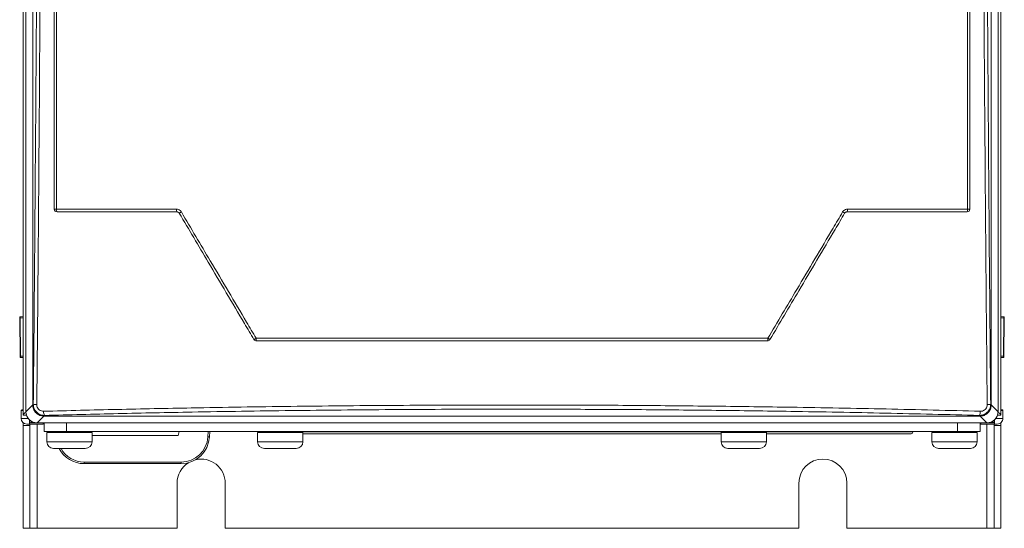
# Model space of a CAD drawing. Header units: millimetres. Extents: x 59 to 833, y 56 to 506.
# Tile 13 of 34: x 324 to 498, y 56 to 146. Entities that reach past the tile are written whole.
import ezdxf

# ---------------------------------------------------------------- set-up
doc = ezdxf.new("R2010")
doc.units = ezdxf.units.MM
doc.header["$LTSCALE"] = 2

msp = doc.modelspace()

# ---------------------------------------------------------------- linework, layer by layer
at = {"color": 7, "linetype": 'Continuous', "lineweight": 15}
for p, q in [((324.52, 76.5), (324.52, 486.5)), ((497.52, 486.5), (497.52, 76.5)), ((325.02, 247.51), (325.02, 77.13)), ((326.22, 247.51), (326.22, 78.33)), ((495.82, 78.33), (495.82, 247.51)), ((497.02, 77.13), (497.02, 247.51)), ((323.98, 86.94), (323.92, 93.74)), ((324.02, 93.94), (324.52, 93.95)), ((324.02, 93.74), (324.08, 86.94)), ((498.02, 93.94), (497.52, 93.95)), ((497.96, 86.94), (498.02, 93.74)), ((498.12, 93.74), (498.06, 86.94)), ((324.08, 86.74), (324.52, 86.74)), ((497.52, 86.75), (497.96, 86.75)), ((324.17, 75.94), (324.17, 77.34)), ((324.27, 77.44), (324.52, 77.44)), ((325.02, 77.13), (326.22, 78.33)), ((326.22, 78.33), (326.23, 78.17)), ((495.8, 78.09), (495.82, 78.33)), ((495.82, 78.33), (497.02, 77.13)), ((497.52, 77.44), (497.77, 77.44)), ((497.87, 77.34), (497.87, 75.94)), ((325.12, 76.5), (324.52, 76.5)), ((324.52, 74.71), (324.52, 75.18)), ((325.67, 74.94), (325.17, 74.94)), ((328.05, 74.94), (325.67, 74.94)), ((325.73, 75.6), (325.73, 75.14)), ((325.73, 75.14), (327, 75.14)), ((325.73, 74.94), (325.73, 74.71)), ((328.2, 76.34), (327, 75.14)), ((327, 75.14), (495.03, 75.14)), ((493.83, 76.34), (328.2, 76.34)), ((328.22, 73.62), (328.22, 75.14)), ((332.22, 75.14), (332.22, 73.62)), ((489.82, 73.62), (489.82, 75.14)), ((493.82, 75.14), (493.82, 73.62)), ((495.03, 75.14), (493.83, 76.34)), ((496.37, 74.94), (493.99, 74.94)), ((493.99, 74.94), (493.99, 74.94)), ((496.3, 75.14), (495.03, 75.14)), ((496.3, 75.6), (496.3, 75.14)), ((496.3, 74.71), (496.3, 74.94)), ((496.87, 74.94), (496.37, 74.94)), ((496.92, 76.5), (497.52, 76.5)), ((497.52, 75.18), (497.52, 74.71)), ((325.73, 74.71), (324.52, 74.71)), ((324.52, 74.71), (324.52, 56.5)), ((325.73, 56.5), (325.73, 74.71)), ((332.22, 73.62), (328.22, 73.62)), ((328.72, 73.47), (328.72, 71.82)), ((489.82, 73.62), (332.22, 73.62)), ((336.72, 71.82), (336.72, 73.47)), ((351.93, 72.94), (352.12, 73.62)), ((357.55, 73.62), (357.5, 72.68)), ((366.02, 73.47), (366.02, 71.82)), ((374.02, 71.82), (374.02, 73.47)), ((448.02, 73.24), (374.02, 73.24)), ((448.02, 73.47), (448.02, 71.82)), ((456.02, 71.82), (456.02, 73.47)), ((481.66, 73.24), (456.02, 73.24)), ((481.96, 73.54), (481.96, 73.62)), ((485.32, 73.47), (485.32, 71.82)), ((493.82, 73.62), (489.82, 73.62)), ((493.32, 71.82), (493.32, 73.47)), ((497.52, 74.71), (496.3, 74.71)), ((496.3, 74.71), (496.3, 56.5)), ((497.52, 74.71), (497.52, 56.5)), ((351.93, 72.94), (336.72, 72.94)), ((330.01, 70.62), (329.92, 70.62)), ((330.01, 70.62), (330.01, 70.62)), ((331.89, 70.62), (330.04, 70.62)), ((331.9, 70.62), (332.01, 70.62)), ((333.42, 70.62), (332.01, 70.62)), ((333.42, 70.62), (333.54, 70.62)), ((335.39, 70.62), (333.55, 70.62)), ((335.52, 70.62), (335.43, 70.62)), ((335.43, 70.62), (335.43, 70.62)), ((367.84, 70.62), (367.22, 70.62)), ((367.83, 70.62), (367.93, 70.62)), ((367.93, 70.62), (367.84, 70.62)), ((369.1, 70.62), (367.93, 70.62)), ((369.1, 70.62), (369.2, 70.62)), ((369.23, 70.62), (369.1, 70.62)), ((371.79, 70.62), (369.23, 70.62)), ((370.83, 70.62), (370.84, 70.62)), ((371.88, 70.62), (371.79, 70.62)), ((371.82, 70.62), (371.88, 70.62)), ((372.66, 70.62), (371.88, 70.62)), ((372.66, 70.62), (372.73, 70.62)), ((372.7, 70.62), (372.66, 70.62)), ((372.82, 70.62), (372.7, 70.62)), ((449.21, 70.62), (449.26, 70.62)), ((449.26, 70.62), (449.24, 70.62)), ((449.83, 70.62), (449.26, 70.62)), ((449.83, 70.62), (449.88, 70.62)), ((449.91, 70.62), (449.83, 70.62)), ((452.35, 70.62), (449.91, 70.62)), ((452.44, 70.62), (452.35, 70.62)), ((452.37, 70.62), (452.47, 70.62)), ((452.47, 70.62), (452.44, 70.62)), ((453.76, 70.62), (452.47, 70.62)), ((453.76, 70.62), (453.87, 70.62)), ((453.86, 70.62), (453.76, 70.62)), ((454.82, 70.62), (453.86, 70.62)), ((487.86, 70.62), (486.52, 70.62)), ((486.52, 70.62), (486.52, 70.62)), ((486.52, 70.62), (486.52, 70.62)), ((487.86, 70.62), (487.97, 70.62)), ((487.97, 70.62), (487.86, 70.62)), ((489.34, 70.62), (487.97, 70.62)), ((489.34, 70.62), (489.45, 70.62)), ((489.34, 70.62), (489.47, 70.62)), ((491.71, 70.62), (489.47, 70.62)), ((491.77, 70.62), (491.71, 70.62)), ((491.75, 70.62), (491.77, 70.62)), ((492.12, 70.62), (491.77, 70.62)), ((492.12, 70.62), (492.12, 70.62)), ((335.33, 68.22), (352.5, 68.22)), ((335.33, 68.22), (335.33, 67.94)), ((352.5, 67.94), (335.33, 67.94)), ((352.5, 68.22), (352.5, 67.94)), ((351.77, 64.5), (351.77, 56.5)), ((360.27, 56.5), (360.27, 64.5)), ((461.77, 64.5), (461.77, 56.5)), ((470.27, 56.5), (470.27, 64.5)), ((324.52, 56.5), (325.73, 56.5)), ((327, 56.5), (325.73, 56.5)), ((351.77, 56.5), (327, 56.5)), ((461.77, 56.5), (360.27, 56.5)), ((495.03, 56.5), (470.27, 56.5)), ((496.3, 56.5), (495.03, 56.5)), ((496.3, 56.5), (497.52, 56.5))]:
    msp.add_line(p, q, dxfattribs=at)
at = {"color": 8, "linetype": 'Continuous', "lineweight": 15}
for p, q in [((324.02, 93.74), (324.52, 93.74)), ((498.02, 93.74), (497.52, 93.74)), ((324.08, 86.94), (324.52, 86.94)), ((497.96, 86.94), (497.52, 86.94)), ((324.52, 77.34), (324.17, 77.34)), ((497.87, 77.34), (497.52, 77.34)), ((324.17, 75.94), (325.41, 75.94)), ((325.67, 75.65), (325.67, 74.94)), ((327, 74.94), (327, 56.5)), ((328.05, 75.14), (328.05, 74.94)), ((495.03, 74.94), (495.03, 56.5)), ((496.63, 75.94), (497.87, 75.94)), ((336.72, 73.47), (328.72, 73.47)), ((357.2, 72.68), (357.25, 73.62)), ((374.02, 73.47), (366.02, 73.47)), ((374, 73.54), (448.03, 73.54)), ((456.02, 73.47), (448.02, 73.47)), ((456, 73.54), (481.96, 73.54)), ((493.32, 73.47), (485.32, 73.47)), ((328.72, 71.82), (336.72, 71.82)), ((366.02, 71.82), (374.02, 71.82)), ((448.02, 71.82), (456.02, 71.82)), ((485.32, 71.82), (493.32, 71.82))]:
    msp.add_line(p, q, dxfattribs=at)
at = {"color": 7, "linetype": 'Continuous', "lineweight": 15, "flags": 128}
for points in [[(352.16, 112.25), (352.16, 112.25), (352.16, 112.25)], [(469.87, 112.25), (469.87, 112.25), (469.87, 112.25)], [(470.3, 112.49), (470.3, 112.49), (470.3, 112.49)], [(323.92, 93.74), (323.92, 93.74), (323.93, 93.74), (323.93, 93.74), (323.95, 93.74), (323.96, 93.74), (323.98, 93.74), (324, 93.74), (324.02, 93.74)], [(498.02, 93.74), (498.04, 93.74), (498.06, 93.74), (498.07, 93.74), (498.09, 93.74), (498.1, 93.74), (498.11, 93.74), (498.12, 93.74), (498.12, 93.74)], [(365.74, 90.12), (365.67, 90.07), (365.6, 90.03), (365.53, 89.99), (365.48, 89.96), (365.43, 89.93), (365.4, 89.91), (365.38, 89.9), (365.37, 89.9)], [(365.37, 89.9), (365.37, 89.9)], [(456.29, 90.12), (456.37, 90.07), (456.44, 90.03), (456.5, 89.99), (456.56, 89.96), (456.6, 89.93), (456.64, 89.91), (456.66, 89.9), (456.66, 89.9)], [(456.66, 89.9), (456.66, 89.9)], [(323.98, 86.94), (323.98, 86.94), (323.98, 86.94), (323.99, 86.94), (324.01, 86.94), (324.02, 86.94), (324.04, 86.94), (324.06, 86.94), (324.08, 86.94)], [(498.06, 86.94), (498.06, 86.94), (498.05, 86.94), (498.04, 86.94), (498.03, 86.94), (498.01, 86.94), (498, 86.94), (497.98, 86.94), (497.96, 86.94)], [(326.22, 78.33), (326.27, 78.38), (326.33, 78.44)], [(495.71, 78.44), (495.77, 78.38), (495.82, 78.33)], [(328.34, 76.47), (328.31, 76.45), (328.26, 76.39), (328.2, 76.34)], [(493.83, 76.34), (493.72, 76.45), (493.7, 76.47)]]:
    msp.add_lwpolyline(points, dxfattribs=at)
at = {"color": 8, "linetype": 'Continuous', "lineweight": 15, "flags": 128}
for points in [[(493.99, 74.94), (493.99, 74.95), (493.99, 74.97), (493.99, 75.02), (493.99, 75.07), (493.99, 75.14)], [(496.37, 74.94), (496.37, 74.96), (496.37, 75.02), (496.37, 75.11), (496.37, 75.23), (496.37, 75.38), (496.37, 75.56), (496.37, 75.65)]]:
    msp.add_lwpolyline(points, dxfattribs=at)
at = {"color": 7, "linetype": 'Continuous', "lineweight": 15}
for centre, radius, start, end in [((330.33, 114.42), 1.46, 257.7027, 273.3507), ((330.52, 112.99), 0.5, 180.0005, 270.0017), ((331.05, 112.85), 0.644, 170.4841, 214.288), ((352.47, 112.85), 0.822, 172.3471, 205.9976), ((354.55, 108.85), 4.15, 119.2881, 125.0887), ((467.49, 108.85), 4.15, 54.9101, 60.7123), ((469.57, 112.85), 0.821, 333.9976, 7.6572), ((491.52, 112.99), 0.5, 269.9983, 359.9995), ((490.99, 112.85), 0.644, 325.7164, 9.5117), ((491.71, 114.42), 1.46, 266.6496, 282.2972), ((324.02, 93.84), 0.1, 91.2, 180.5), ((498.02, 93.84), 0.1, 359.5, 88.8), ((365.8, 90.15), 0.5, 210.5856, 270), ((366.76, 90.01), 1.02, 173.8512, 200.457), ((455.28, 90.01), 1.02, 339.5461, 6.1456), ((456.23, 90.15), 0.5, 270, 329.4144), ((324.08, 86.84), 0.1, 180.5, 269.8), ((497.96, 86.84), 0.1, 270.2, 359.5), ((326.88, 80.85), 2.47, 257.2085, 271.6363), ((495.16, 80.85), 2.47, 268.3638, 282.7901), ((324.27, 77.34), 0.1, 90, 180), ((329.37, 77.11), 1.22, 175.2602, 211.4017), ((492.66, 77.11), 1.22, 328.5998, 4.7369), ((497.77, 77.34), 0.1, 0.0002, 90), ((325.17, 75.94), 1, 180, 270), ((496.87, 75.94), 1, 270, 0.0002), ((328.87, 73.47), 0.15, 90, 180), ((336.57, 73.47), 0.15, 0, 90), ((366.17, 73.47), 0.15, 90, 180), ((373.87, 73.47), 0.15, 0, 90), ((448.17, 73.47), 0.15, 90, 180), ((455.87, 73.47), 0.15, 360, 90), ((481.66, 73.54), 0.3, 270, 0), ((485.47, 73.47), 0.15, 90, 180), ((493.17, 73.47), 0.15, 0, 90), ((329.92, 71.82), 1.2, 180, 270), ((335.52, 71.82), 1.2, 270, 0), ((352.5, 72.92), 4.7, 270, 357), ((352.5, 72.94), 5, 270, 357), ((357.35, 74.11), 1.44, 264.043, 275.957), ((367.22, 71.82), 1.2, 180, 270), ((372.82, 71.82), 1.2, 270, 0), ((449.22, 71.82), 1.2, 180, 270), ((454.82, 71.82), 1.2, 270, 0), ((486.52, 71.82), 1.2, 180, 270), ((492.12, 71.82), 1.2, 270, 0), ((335.33, 72.94), 5, 207.5965, 270), ((356.02, 64.5), 4.25, 122.0565, 180), ((356.02, 64.5), 4.25, 0, 103.1449), ((466.02, 64.5), 4.25, 0, 180)]:
    msp.add_arc(centre, radius, start, end, dxfattribs=at)
at = {"color": 8, "linetype": 'Continuous', "lineweight": 15}
msp.add_arc((335.33, 72.92), 4.7, 209.3058, 270, dxfattribs=at)
at = {"color": 7, "linetype": 'Continuous', "lineweight": 15}
for centre, major_axis in [((327.03, 77.16), (1.43, 1.43)), ((495, 77.16), (-1.43, 1.43))]:
    msp.add_ellipse(centre, major_axis=major_axis, ratio=0.985904, start_param=2.363293, end_param=3.919893, dxfattribs=at)
for points, knots in [([(330.02, 112.99), (330.02, 125.78), (330.02, 155.04), (330.02, 200.83), (330.02, 237.97), (330.02, 258.61), (330.02, 262.73)], [0, 0, 0, 0, 0.256362, 0.586869, 0.917377, 1, 1, 1, 1]), ([(330.42, 262.73), (330.42, 258.6), (330.42, 237.96), (330.42, 200.82), (330.42, 155.02), (330.42, 125.75), (330.42, 112.96)], [0, 0, 0, 0, 0.082623, 0.413131, 0.743638, 1, 1, 1, 1]), ([(491.62, 112.96), (491.62, 125.75), (491.62, 155.02), (491.62, 200.82), (491.62, 237.96), (491.61, 258.6), (491.61, 262.73)], [0, 0, 0, 0, 0.2563619, 0.5868693, 0.9173766, 1, 1, 1, 1]), ([(492.02, 262.73), (492.02, 258.61), (492.02, 237.97), (492.02, 200.83), (492.02, 155.04), (492.02, 125.78), (492.02, 112.99)], [0, 0, 0, 0, 0.082623, 0.413131, 0.743638, 1, 1, 1, 1]), ([(326.33, 78.44), (326.4, 86.3), (326.51, 97.92), (326.66, 117.04), (326.86, 143.31), (327.07, 180.86), (327.21, 218.44), (327.25, 240.99), (327.26, 248.51)], [0, 0, 0, 0, 0.1390075, 0.205236, 0.337694, 0.6026181, 0.867542, 1, 1, 1, 1]), ([(327.9, 248.5), (327.88, 240.98), (327.84, 218.42), (327.7, 180.83), (327.48, 143.27), (327.29, 116.99), (327.13, 97.86), (327.02, 86.25), (326.95, 78.38)], [0, 0, 0, 0, 0.132458, 0.397382, 0.662306, 0.794764, 0.8609925, 1, 1, 1, 1]), ([(495.09, 78.38), (495.02, 85.88), (494.88, 100.87), (494.64, 130.89), (494.41, 166.75), (494.22, 208.46), (494.17, 235.15), (494.14, 248.5)], [0, 0, 0, 0, 0.132458, 0.264916, 0.52984, 0.76489, 1, 1, 1, 1]), ([(494.77, 248.51), (494.8, 235.17), (494.85, 208.48), (495.04, 166.78), (495.26, 130.94), (495.5, 100.93), (495.64, 85.93), (495.71, 78.44)], [0, 0, 0, 0, 0.23511, 0.47016, 0.735084, 0.867542, 1, 1, 1, 1]), ([(330.42, 112.96), (330.61, 112.96), (332.95, 112.96), (337.45, 112.96), (343.92, 112.96), (348.66, 112.96), (351.24, 112.96), (351.66, 112.96)], [0, 0, 0, 0, 0.027596, 0.332318, 0.637126, 0.94189, 1, 1, 1, 1]), ([(330.52, 112.49), (334.46, 112.49), (341.51, 112.49), (348.61, 112.49), (351.73, 112.49)], [0, 0, 0, 0, 0.559992, 1, 1, 1, 1]), ([(351.73, 112.49), (351.32, 112.49), (348.74, 112.49), (344.01, 112.49), (337.34, 112.49), (332.86, 112.49), (330.52, 112.49)], [0, 0, 0, 0, 0.05811, 0.362875, 0.667683, 1, 1, 1, 1]), ([(352.52, 112.47), (352.52, 112.48), (352.45, 112.58), (352.3, 112.76), (352, 112.93), (351.77, 112.95), (351.66, 112.96)], [0, 0, 0, 0, 0.020322, 0.344674, 0.672355, 1, 1, 1, 1]), ([(351.73, 112.49), (351.79, 112.49), (351.9, 112.48), (352.06, 112.39), (352.13, 112.29), (352.16, 112.25)], [0, 0, 0, 0, 0.331764, 0.659446, 1, 1, 1, 1]), ([(365.37, 89.9), (364.81, 90.85), (362.11, 95.42), (357.7, 102.87), (353.87, 109.37), (352.16, 112.25)], [0, 0, 0, 0, 0.1278482, 0.613411, 1, 1, 1, 1]), ([(352.52, 112.47), (354.22, 109.59), (358.07, 103.09), (362.48, 95.64), (365.18, 91.07), (365.74, 90.12)], [0, 0, 0, 0, 0.386588, 0.872151, 1, 1, 1, 1]), ([(456.29, 90.12), (457.99, 93), (461.84, 99.49), (466.25, 106.94), (468.95, 111.52), (469.52, 112.47)], [0, 0, 0, 0, 0.386186, 0.872116, 1, 1, 1, 1]), ([(469.87, 112.25), (469.31, 111.29), (466.61, 106.72), (462.2, 99.27), (458.36, 92.77), (456.66, 89.9)], [0, 0, 0, 0, 0.1278848, 0.6138148, 1, 1, 1, 1]), ([(470.38, 112.96), (470.37, 112.96), (470.25, 112.96), (470.01, 112.91), (469.72, 112.74), (469.58, 112.56), (469.52, 112.47)], [0, 0, 0, 0, 0.033559, 0.357448, 0.678737, 1, 1, 1, 1]), ([(470.3, 112.49), (470.25, 112.49), (470.13, 112.48), (469.98, 112.39), (469.91, 112.29), (469.87, 112.25)], [0, 0, 0, 0, 0.327708, 0.655547, 1, 1, 1, 1]), ([(469.87, 112.25), (469.91, 112.29), (469.97, 112.38), (470.13, 112.47), (470.24, 112.49), (470.3, 112.49)], [0, 0, 0, 0, 0.317689, 0.638694, 1, 1, 1, 1]), ([(491.52, 112.49), (487.57, 112.49), (480.53, 112.49), (473.43, 112.49), (470.3, 112.49)], [0, 0, 0, 0, 0.559992, 1, 1, 1, 1]), ([(491.52, 112.49), (491.13, 112.49), (488.59, 112.49), (483.9, 112.49), (477.22, 112.49), (472.68, 112.49), (470.3, 112.49)], [0, 0, 0, 0, 0.055703, 0.360511, 0.665275, 1, 1, 1, 1]), ([(470.38, 112.96), (470.59, 112.96), (472.97, 112.96), (477.52, 112.96), (483.99, 112.96), (488.69, 112.96), (491.23, 112.96), (491.62, 112.96)], [0, 0, 0, 0, 0.029961, 0.334726, 0.63949, 0.944297, 1, 1, 1, 1]), ([(323.92, 93.74), (323.92, 93.75), (323.92, 93.77), (323.92, 93.8), (323.92, 93.83), (323.92, 93.84), (323.92, 93.84), (323.92, 93.84)], [0, 0, 0, 0, 0.216481, 0.432441, 0.65385, 0.860172, 1, 1, 1, 1]), ([(324.02, 93.94), (324.02, 93.94), (324.02, 93.94), (324.02, 93.91), (324.02, 93.87), (324.02, 93.81), (324.02, 93.76), (324.02, 93.74)], [0, 0, 0, 0, 0.142068, 0.344176, 0.569702, 0.782742, 1, 1, 1, 1]), ([(498.02, 93.74), (498.02, 93.76), (498.02, 93.79), (498.02, 93.85), (498.02, 93.9), (498.02, 93.93), (498.02, 93.94), (498.02, 93.94)], [0, 0, 0, 0, 0.142141, 0.34426, 0.569781, 0.782781, 1, 1, 1, 1]), ([(498.12, 93.84), (498.12, 93.84), (498.12, 93.84), (498.12, 93.82), (498.12, 93.79), (498.12, 93.77), (498.12, 93.75), (498.12, 93.74)], [0, 0, 0, 0, 0.216381, 0.432336, 0.653681, 0.860027, 1, 1, 1, 1]), ([(365.74, 90.12), (366.24, 90.12), (374.03, 90.12), (389.22, 90.12), (411.45, 90.12), (433.86, 90.12), (448.81, 90.12), (456.29, 90.12)], [0, 0, 0, 0, 0.016334, 0.259526, 0.503515, 0.751335, 1, 1, 1, 1]), ([(456.23, 89.65), (455.86, 89.65), (448.24, 89.65), (433.28, 89.65), (411.07, 89.65), (388.52, 89.65), (373.39, 89.65), (365.8, 89.65)], [0, 0, 0, 0, 0.012446, 0.254078, 0.496491, 0.747806, 1, 1, 1, 1]), ([(323.98, 86.84), (323.98, 86.84), (323.98, 86.84), (323.98, 86.86), (323.98, 86.89), (323.98, 86.91), (323.98, 86.93), (323.98, 86.94)], [0, 0, 0, 0, 0.216386, 0.432323, 0.653673, 0.860023, 1, 1, 1, 1]), ([(324.08, 86.94), (324.08, 86.93), (324.08, 86.89), (324.08, 86.83), (324.08, 86.78), (324.08, 86.75), (324.08, 86.74), (324.08, 86.74)], [0, 0, 0, 0, 0.142162, 0.344256, 0.569792, 0.782788, 1, 1, 1, 1]), ([(497.96, 86.74), (497.96, 86.74), (497.96, 86.74), (497.96, 86.75), (497.96, 86.76)], [0, 0, 0, 0, 0.5673635, 1, 1, 1, 1]), ([(498.06, 86.94), (498.06, 86.93), (498.06, 86.91), (498.06, 86.87), (498.06, 86.85), (498.06, 86.84), (498.06, 86.84), (498.06, 86.84)], [0, 0, 0, 0, 0.216437, 0.43244, 0.653852, 0.860176, 1, 1, 1, 1]), ([(328.34, 76.47), (328.11, 76.49), (327.65, 76.53), (327.04, 76.88), (326.6, 77.38), (326.36, 77.93), (326.34, 78.29), (326.33, 78.44)], [0, 0, 0, 0, 0.218824, 0.441747, 0.654418, 0.855684, 1, 1, 1, 1]), ([(495.71, 78.44), (495.69, 78.23), (495.65, 77.8), (495.34, 77.24), (494.89, 76.8), (494.32, 76.52), (493.91, 76.49), (493.7, 76.47)], [0, 0, 0, 0, 0.201588, 0.404673, 0.60311, 0.802699, 1, 1, 1, 1]), ([(325.05, 77.02), (324.97, 76.98), (324.7, 76.85), (324.55, 76.67), (324.52, 76.54), (324.52, 76.5)], [0, 0, 0, 0, 0.2156783, 0.76501, 1, 1, 1, 1]), ([(326.23, 78.17), (326.28, 77.92), (326.38, 77.44), (326.84, 76.85), (327.47, 76.43), (327.96, 76.37), (328.2, 76.34)], [0, 0, 0, 0, 0.2500005, 0.5000008, 0.750002, 1, 1, 1, 1]), ([(326.95, 78.38), (326.95, 78.29), (326.96, 78.07), (327.1, 77.74), (327.37, 77.44), (327.75, 77.24), (328.02, 77.22), (328.16, 77.21)], [0, 0, 0, 0, 0.143683, 0.342681, 0.553331, 0.776887, 1, 1, 1, 1]), ([(328.16, 77.21), (332.49, 77.32), (341.16, 77.54), (355.74, 77.84), (371.89, 78.09), (389.61, 78.26), (405.89, 78.32), (420.68, 78.31), (433.96, 78.24), (447.22, 78.11), (461.65, 77.92), (474.43, 77.68), (485.56, 77.43), (491.1, 77.28), (493.87, 77.21)], [0, 0, 0, 0, 0.079573, 0.159146, 0.265488, 0.371891, 0.478234, 0.557806, 0.637379, 0.716952, 0.796524, 0.898154, 0.949064, 1, 1, 1, 1]), ([(493.7, 76.47), (490.94, 76.55), (485.41, 76.69), (474.3, 76.94), (461.55, 77.18), (447.15, 77.38), (433.92, 77.5), (420.66, 77.57), (405.9, 77.59), (389.66, 77.52), (371.97, 77.35), (355.86, 77.1), (341.31, 76.81), (332.66, 76.59), (328.34, 76.47)], [0, 0, 0, 0, 0.050936, 0.101846, 0.203475, 0.283048, 0.362621, 0.442194, 0.521766, 0.628109, 0.734512, 0.840854, 0.920427, 1, 1, 1, 1]), ([(493.83, 76.34), (494.07, 76.37), (494.55, 76.43), (495.17, 76.82), (495.63, 77.39), (495.74, 77.86), (495.8, 78.09)], [0, 0, 0, 0, 0.249999, 0.5, 0.749999, 1, 1, 1, 1]), ([(493.87, 77.21), (494, 77.22), (494.25, 77.23), (494.59, 77.39), (494.87, 77.65), (495.06, 78), (495.08, 78.25), (495.09, 78.38)], [0, 0, 0, 0, 0.201328, 0.40197, 0.598954, 0.799615, 1, 1, 1, 1]), ([(497.52, 76.5), (497.49, 76.59), (497.44, 76.78), (497.09, 76.98), (496.92, 77.07)], [0, 0, 0, 0, 0.4999587, 1, 1, 1, 1]), ([(325.73, 75.14), (325.83, 75.15), (325.94, 75.17), (326.06, 75.36), (326.08, 75.39)], [0, 0, 0, 0, 0.828167, 1, 1, 1, 1]), ([(495.96, 75.39), (496.03, 75.3), (496.15, 75.16), (496.26, 75.15), (496.3, 75.14)], [0, 0, 0, 0, 0.644182, 1, 1, 1, 1]), ([(330.01, 70.62), (330.02, 70.62), (330.03, 70.62), (330.04, 70.62), (330.04, 70.62)], [0, 0, 0, 0, 0.807556, 1, 1, 1, 1]), ([(331.89, 70.62), (331.89, 70.62), (331.89, 70.62), (331.89, 70.62), (331.9, 70.62)], [0, 0, 0, 0, 0.192466, 1, 1, 1, 1]), ([(333.54, 70.62), (333.54, 70.62), (333.54, 70.62), (333.55, 70.62), (333.55, 70.62)], [0, 0, 0, 0, 0.807556, 1, 1, 1, 1]), ([(335.39, 70.62), (335.39, 70.62), (335.4, 70.62), (335.42, 70.62), (335.43, 70.62)], [0, 0, 0, 0, 0.19531, 1, 1, 1, 1]), ([(367.84, 70.62), (367.84, 70.62), (367.84, 70.62), (367.84, 70.62), (367.83, 70.62)], [0, 0, 0, 0, 0.192375, 1, 1, 1, 1]), ([(369.2, 70.62), (369.21, 70.62), (369.22, 70.62), (369.23, 70.62), (369.23, 70.62)], [0, 0, 0, 0, 0.807708, 1, 1, 1, 1]), ([(371.79, 70.62), (371.79, 70.62), (371.8, 70.62), (371.81, 70.62), (371.82, 70.62)], [0, 0, 0, 0, 0.195815, 1, 1, 1, 1]), ([(372.73, 70.62), (372.72, 70.62), (372.71, 70.62), (372.71, 70.62), (372.7, 70.62)], [0, 0, 0, 0, 0.807606, 1, 1, 1, 1]), ([(449.24, 70.62), (449.24, 70.62), (449.23, 70.62), (449.22, 70.62), (449.21, 70.62)], [0, 0, 0, 0, 0.192354, 1, 1, 1, 1]), ([(449.88, 70.62), (449.89, 70.62), (449.9, 70.62), (449.91, 70.62), (449.91, 70.62)], [0, 0, 0, 0, 0.807445, 1, 1, 1, 1]), ([(452.35, 70.62), (452.35, 70.62), (452.36, 70.62), (452.36, 70.62), (452.37, 70.62)], [0, 0, 0, 0, 0.195656, 1, 1, 1, 1]), ([(453.87, 70.62), (453.87, 70.62), (453.87, 70.62), (453.86, 70.62), (453.86, 70.62)], [0, 0, 0, 0, 0.807453, 1, 1, 1, 1]), ([(486.49, 70.62), (486.5, 70.62), (486.51, 70.62), (486.52, 70.62), (486.52, 70.62)], [0, 0, 0, 0, 0.807468, 1, 1, 1, 1]), ([(487.86, 70.62), (487.86, 70.62), (487.86, 70.62), (487.86, 70.62), (487.86, 70.62)], [0, 0, 0, 0, 0.192506, 1, 1, 1, 1]), ([(489.45, 70.62), (489.46, 70.62), (489.46, 70.62), (489.47, 70.62), (489.47, 70.62)], [0, 0, 0, 0, 0.807291, 1, 1, 1, 1]), ([(491.71, 70.62), (491.71, 70.62), (491.72, 70.62), (491.74, 70.62), (491.75, 70.62)], [0, 0, 0, 0, 0.195625, 1, 1, 1, 1])]:
    msp.add_open_spline(points, degree=3, knots=knots, dxfattribs=at)
at = {"color": 8, "linetype": 'Continuous', "lineweight": 15}
msp.add_open_spline([(497.96, 86.76), (497.96, 86.76), (497.96, 86.77), (497.96, 86.81), (497.96, 86.87), (497.96, 86.92), (497.96, 86.94)], degree=3, knots=[0, 0, 0, 0, 0.1251003, 0.4259531, 0.7101768, 1, 1, 1, 1], dxfattribs=at)

doc.saveas('drawing.dxf')
